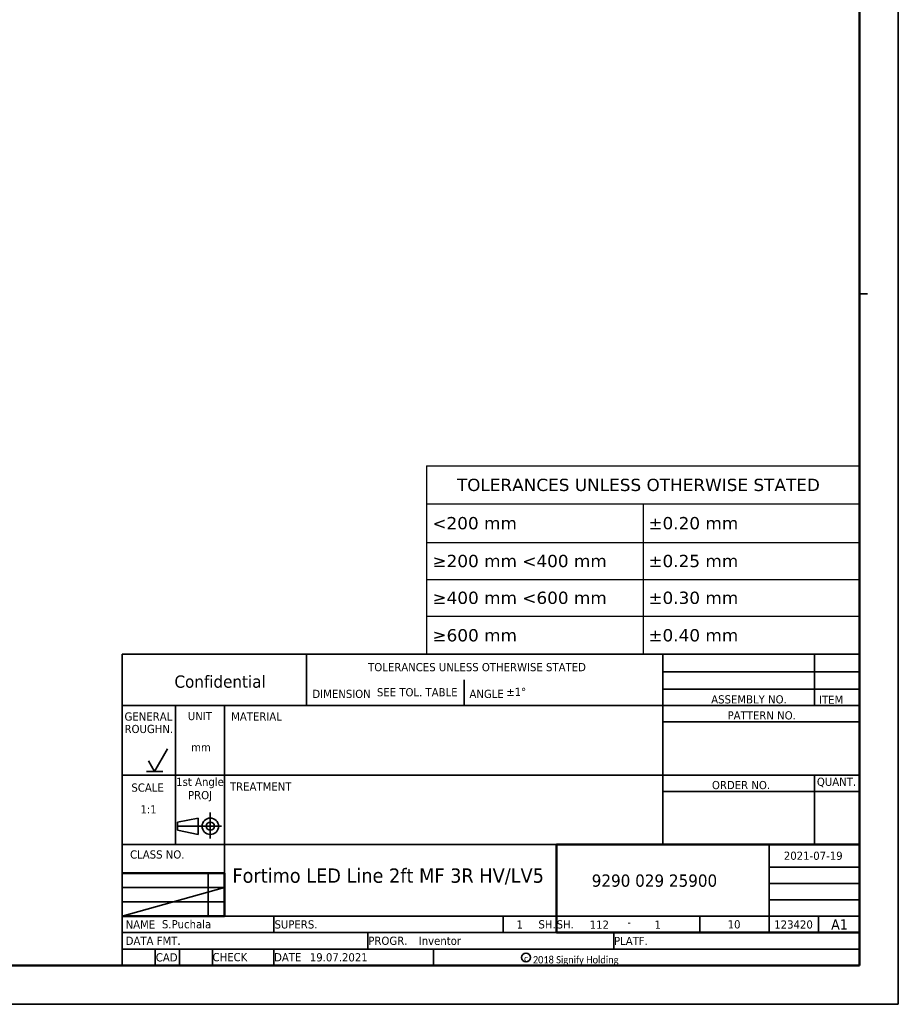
# Model space of a CAD drawing. Header units: millimetres. Extents: x 0 to 841, y 0 to 590.
# Tile 22 of 26: x 626 to 841, y 0 to 241. Entities that reach past the tile are written whole.
import ezdxf
from ezdxf.enums import TextEntityAlignment as Align

# ---------------------------------------------------------------- set-up
doc = ezdxf.new("R2010")
doc.units = ezdxf.units.MM
doc.layers.get('0').update_dxf_attribs({"lineweight": 25})
doc.layers.add('Sketch Geometry(ISO)', color=7, linetype='Continuous', lineweight=50)
doc.layers.add('Symbols(ISO)', color=7, linetype='Continuous', lineweight=25)
doc.styles.add('LG.Philips.Title', font='verdana.ttf', dxfattribs={"width": 0.9})
doc.styles.add('Philips-tekst', font='verdana.ttf')
doc.styles.add('Text Style43', font='verdana.ttf', dxfattribs={"width": 0.9})
doc.styles.add('Text Style45', font='verdana.ttf', dxfattribs={"width": 0.9})
doc.styles.add('Text Style46', font='verdana.ttf', dxfattribs={"width": 0.9})
doc.styles.add('Text Style49', font='verdana.ttf', dxfattribs={"width": 0.9})
doc.styles.add('Text Style50', font='verdana.ttf', dxfattribs={"width": 0.9})

# ---------------------------------------------------------------- blocks, each defined once
blk = doc.blocks.new('Title Blocks Philips Lighting Electronics')
at = {"layer": 'Sketch Geometry(ISO)', "color": 7, "linetype": 'Continuous', "lineweight": 35}
for p, q in [((20, 86), (200, 86)), ((20, 86), (20, 10)), ((65, 73.5), (65, 86)), ((152, 73.5), (152, 86)), ((189, 86), (189, 73.5)), ((103.5, 79.75), (103.5, 73.5)), ((152, 81.75), (200, 81.75)), ((152, 77.5), (200, 77.5)), ((20, 73.5), (200, 73.5)), ((33, 39.5), (33, 73.5)), ((45, 73.5), (45, 32.51)), ((152, 73.5), (152, 39.5)), ((152, 69.5), (200, 69.5)), ((27.9, 57.4), (31.08, 62.9)), ((26.4, 60), (27.9, 57.4)), ((20, 56.5), (200, 56.5)), ((29.9, 57.4), (25.9, 57.4)), ((189, 56.5), (189, 39.5)), ((152, 52.5), (200, 52.5)), ((33.5, 45), (38.5, 46)), ((38.5, 46), (38.5, 42)), ((41.5, 40.97), (41.5, 47.37)), ((33.5, 43), (33.5, 45)), ((33.54, 44), (44.22, 44)), ((38.5, 42), (33.5, 43)), ((20, 39.5), (126, 39.5)), ((178, 18), (178, 39.5)), ((178, 34), (200, 34)), ((41, 22), (41, 32.51)), ((45, 29), (20, 29)), ((20, 22), (45, 29)), ((178, 30), (200, 30)), ((20, 25.5), (45, 25.5)), ((178, 26), (200, 26)), ((45, 22), (200, 22)), ((57, 18), (57, 22)), ((113, 18), (113, 22)), ((161, 22), (161, 18)), ((190, 18), (190, 22)), ((20, 18), (126, 18)), ((80, 14), (80, 18)), ((140, 14), (140, 18)), ((20, 14), (200, 14)), ((28, 10), (28, 14)), ((34, 14), (34, 10)), ((42, 10), (42, 14)), ((57, 10), (57, 14)), ((96, 14), (96, 10)), ((20, 10), (200, 10))]:
    blk.add_line(p, q, dxfattribs=at)
at = {"layer": 'Sketch Geometry(ISO)', "color": 1, "linetype": 'Continuous', "lineweight": 50, "true_color": 0xff0000}
for p, q in [((126, 39.5), (200, 39.5)), ((126, 39.5), (126, 18)), ((45, 32.51), (20, 32.51)), ((45, 32.51), (45, 22)), ((45, 22), (20, 22)), ((126, 18), (200, 18))]:
    blk.add_line(p, q, dxfattribs=at)
at = {"layer": 'Sketch Geometry(ISO)', "color": 7, "linetype": 'Continuous', "lineweight": 35}
for centre, radius in [((41.5, 44), 2), ((41.5, 44), 1), ((118.59, 11.93), 1.08)]:
    blk.add_circle(centre, radius, dxfattribs=at)
at = {"layer": 'Symbols(ISO)', "color": 7, "attachment_point": 7, "style": 'LG.Philips.Title'}
for s, insert, char_height in [('\\fVerdana|b0|i0;\\H2.0000;TOLERANCES UNLESS OTHERWISE STATED', (80.03, 81.82), 2), ('\\fVerdana|b0|i0;\\H3.0000;Confidential', (32.74, 77.77), 3), ('\\fVerdana|b0|i0;\\H2.0000;DIMENSION', (66.42, 75.29), 2), ('\\fVerdana|b0|i0;\\H2.0000;ANGLE', (104.78, 75.29), 2), ('\\fVerdana|b0|i0;\\H2.0000;ASSEMBLY NO.', (163.81, 73.95), 2), ('\\fVerdana|b0|i0;\\H2.0000;PATTERN NO.', (167.8, 70.04), 2), ('\\fVerdana|b0|i0;\\H2.0000;ITEM', (190.13, 73.91), 2), ('\\fVerdana|b0|i0;\\H2.0000;GENERAL', (20.55, 69.76), 2), ('\\fVerdana|b0|i0;\\H2.0000;UNIT', (36.01, 69.87), 2), ('\\fVerdana|b0|i0;\\H2.0000;MATERIAL', (46.58, 69.81), 2), ('\\fVerdana|b0|i0;\\H2.0000;ROUGHN.', (20.55, 66.72), 2), ('\\fVerdana|b0|i0;\\H2.0000;mm', (36.81, 62.27), 2), ('\\fVerdana|b0|i0;\\H2.0000;ORDER NO.', (163.99, 53.02), 2), ('\\fVerdana|b0|i0;\\H2.0000;QUANT.', (189.62, 53.51), 2), ('\\fVerdana|b0|i0;\\H2.0000;SCALE', (22.23, 52.4), 2), ('\\fVerdana|b0|i0;\\H2.0000;TREATMENT', (46.29, 52.69), 2), ('\\fVerdana|b0|i0;\\H2.0000;CLASS NO.', (21.91, 36.06), 2), ('\\fVerdana|b0|i0;\\H1.4400;c', (118.11, 10.95), 1.44)]:
    blk.add_mtext(s, dxfattribs=dict(at, insert=insert, char_height=char_height))
at = {"layer": 'Symbols(ISO)', "color": 7, "char_height": 2, "style": 'LG.Philips.Title'}
for s, insert, width, attachment_point in [('\\fVerdana|b0|i0;\\H2.0000;1st Angle', (38.98, 54.56), 11.6539, 5), ('\\fVerdana|b0|i0;\\H2.0000;PROJ', (39, 51.33), 11.7551, 5), ('\\fVerdana|b0|i0;\\H2.0000; NAME', (20.03, 20.01), 9.4041, 4), ('\\fVerdana|b0|i0;\\H2.0000;SUPERS.', (57.17, 20), 12.7484, 4), ('\\fVerdana|b0|i0;\\H2.0000;SH.', (125.83, 20.02), 12.7097, 6), ('\\fVerdana|b0|i0;\\H2.0000;SH.', (126.07, 20.01), 7.1247, 4), ('\\fVerdana|b0|i0;\\H2.0000;-', (143.78, 20.57), 5.9191, 5), ('\\fVerdana|b0|i0;\\H2.0000; DATA FMT.', (20.05, 16.02), 15.4136, 4), ('\\fVerdana|b0|i0;\\H2.0000;PROGR.', (80.08, 16), 13.2731, 4), ('\\fVerdana|b0|i0;\\H2.0000;PLATF.', (140.08, 15.98), 11.5583, 4), ('\\fVerdana|b0|i0;\\H2.0000;CAD', (28.19, 11.95), 5.6052, 4), ('\\fVerdana|b0|i0;\\H2.0000;CHECK', (42.04, 12.01), 8.591, 4), ('\\fVerdana|b0|i0;\\H2.0000;DATE', (57.08, 12), 8.7919, 4)]:
    blk.add_mtext(s, dxfattribs=dict(at, insert=insert, width=width, attachment_point=attachment_point))
at = {"layer": 'Symbols(ISO)', "color": 7, "insert": (120.27, 10), "char_height": 1.8, "attachment_point": 7, "line_spacing_factor": 3.333333, "style": 'LG.Philips.Title'}
blk.add_mtext('\\fCalibri|b0|i0;\\H1.8000;2018 Signify Holding', dxfattribs=at)
at = {"layer": 'Symbols(ISO)', "color": 7, "style": 'Text Style43', "width": 0.9}
for tag, p in [('<F3_ASSEMBLY_REFERENCE_ITEM_2>', (170.5, 83.89)), ('<F3_ASSEMBLY_REFERENCE_CODE_2>', (194.41, 83.85)), ('<F3_ASSEMBLY_REFERENCE_ITEM_1>', (170.47, 79.68)), ('<F3_ASSEMBLY_REFERENCE_CODE_1>', (194.42, 79.62)), ('<F3_ROUGHNESS>', (26.51, 64.47)), ('<F3_PATTERN_NO>', (175.63, 63.29)), ('<F3_REVISION_DATE_2>', (188.97, 31.99)), ('<F3_REVISION_DATE_3>', (188.97, 27.67)), ('<F3_REVISION_DATE_4>', (188.83, 23.89)), ('<F3_CAD_INDICATION>', (24.05, 11.94))]:
    blk.add_attdef(tag, text='', height=2, dxfattribs=at).set_placement(p, align=Align.MIDDLE_CENTER)
at = {"layer": 'Symbols(ISO)', "color": 7, "width": 0.9}
for tag, p, height, style in [('<F3_LINEAR_TOLERANCE_UP>_001', (82.18, 75.73), 2, 'Text Style43'), ('<F3_ANGLE_TOLERANCE_UP>_001', (113.75, 75.81), 2, 'Text Style43'), ('<F3_SCALE>_001', (24.44, 47.11), 2, 'Text Style43'), ('<F3_REVISION_DATE_1>_001', (181.55, 35.79), 2, 'Text Style43'), ('DESCRIPTION_001', (46.9, 30.19), 3.5, 'Text Style50'), ('STOCK_NUMBER_001', (134.64, 29.22), 3, 'Text Style45'), ('DESIGNER_001', (29.68, 19.07), 2, 'Text Style43'), ('Number_of_sheets_001', (116.29, 18.98), 2, 'Text Style43'), ('<F3_TITLE_BLOCK_TYPE>_001', (134.13, 18.95), 2, 'Text Style43'), ('Sheet_number_001', (149.99, 18.95), 2, 'Text Style43'), ('<F3_LANGUAGE_NO>_001', (167.83, 19.03), 2, 'Text Style43'), ('<COST_CENTER>_001', (179.21, 19), 2, 'Text Style43'), ('Sheet_Size_001', (193.1, 18.75), 2.5, 'Text Style46'), ('<F3_PROGRAM>_001', (92.39, 15.01), 2, 'Text Style43'), ('CREATION_DATE_001', (65.8, 10.98), 2, 'Text Style43')]:
    blk.add_attdef(tag, p, '', height=height, dxfattribs=dict(at, style=style))
for tag, height, style, p in [('<F3_MATERIAL_DESCRIPTION_LINE_1>', 2, 'Text Style43', (50.92, 68.19)), ('<F3_MATERIAL_DESCRIPTION_LINE_2>', 2, 'Text Style43', (50.98, 64.52)), ('<F3_TREATMENT_DESCRIPTION_LINE_1>', 2, 'Text Style43', (51.18, 50.77)), ('<F3_TREATMENT_DESCRIPTION_LINE_2>', 2, 'Text Style43', (51.24, 46.96)), ('<F3_PRODUCT_DESCRIPTION_LINE_2>', 3.51, 'Text Style49', (47.47, 27.85))]:
    blk.add_attdef(tag, text='', height=height, dxfattribs=dict(at, style=style)).set_placement(p, align=Align.TOP_LEFT)
at = {"layer": 'Symbols(ISO)', "color": 7, "style": 'Text Style43', "width": 0.9}
for tag, p in [('<F3_SUPERSEEDS>', (71.01, 20.01)), ('<F3_DATA_FORMAT>', (35.88, 15.98)), ('<F3_PLATFORM>', (150.91, 15.97)), ('<F3_CHECK_NAME>', (51.65, 12))]:
    blk.add_attdef(tag, text='', height=2, dxfattribs=at).set_placement(p, align=Align.MIDDLE_LEFT)
blk = doc.blocks.new('Table1')
at = {"layer": 'Symbols(ISO)'}
for p, q in [((725.33, 132), (831, 132)), ((725.33, 132), (725.33, 122.77)), ((831, 132), (831, 122.77)), ((725.33, 122.77), (831, 122.77)), ((725.33, 122.77), (725.33, 113.29)), ((778.17, 122.77), (778.17, 113.29)), ((831, 122.77), (831, 113.29)), ((725.33, 113.29), (831, 113.29)), ((725.33, 113.29), (725.33, 86)), ((778.17, 113.29), (778.17, 86)), ((831, 113.29), (831, 86)), ((725.33, 104.3), (831, 104.3)), ((725.33, 95.31), (831, 95.31)), ((725.33, 86), (831, 86))]:
    blk.add_line(p, q, dxfattribs=at)
at = {"layer": 'Symbols(ISO)', "color": 7, "char_height": 3, "attachment_point": 7, "style": 'Philips-tekst'}
for s, insert in [('TOLERANCES UNLESS OTHERWISE STATED', (732.71, 125.82)), ('<200 mm', (726.73, 116.47)), ('±0.20 mm', (779.48, 116.47)), ('≥200 mm <400 mm', (726.75, 107.23)), ('±0.25 mm', (779.48, 107.23)), ('≥400 mm <600 mm', (726.75, 98.24)), ('±0.30 mm', (779.48, 98.24)), ('≥600 mm', (726.75, 89.09)), ('±0.40 mm', (779.48, 89.09))]:
    blk.add_mtext(s, dxfattribs=dict(at, insert=insert))
blk = doc.blocks.new('Borders A1')
at = {"layer": 'Sketch Geometry(ISO)', "color": 7, "linetype": 'Continuous', "lineweight": 35}
for p, q in [((840.5, 0.5), (840.5, 590.03)), ((833, 174), (831, 174)), ((0.5, 0.5), (840.5, 0.5))]:
    blk.add_line(p, q, dxfattribs=at)
at = {"layer": 'Sketch Geometry(ISO)', "color": 1, "linetype": 'Continuous', "lineweight": 50, "true_color": 0xff0000}
for p, q in [((831, 10), (831, 584)), ((20, 10), (831, 10))]:
    blk.add_line(p, q, dxfattribs=at)

msp = doc.modelspace()

# ---------------------------------------------------------------- block references
for name in ['Borders A1', 'Table1']:
    msp.add_blockref(name, (0, 0))
msp.add_blockref('Title Blocks Philips Lighting Electronics', (631, 0)).add_auto_attribs({'STOCK_NUMBER_001': '9290 029 25900', 'DESIGNER_001': 'S.Puchala', 'CREATION_DATE_001': '19.07.2021', 'Sheet_Size_001': 'A1', 'Sheet_number_001': '1', 'Number_of_sheets_001': '1', 'DESCRIPTION_001': 'Fortimo LED Line 2ft MF 3R HV/LV5', '<F3_TITLE_BLOCK_TYPE>_001': '112', '<F3_REVISION_DATE_1>_001': '2021-07-19', '<F3_SCALE>_001': '1:1', '<F3_LINEAR_TOLERANCE_UP>_001': 'SEE TOL. TABLE', '<F3_ANGLE_TOLERANCE_UP>_001': '±1°', '<F3_LANGUAGE_NO>_001': '10', '<COST_CENTER>_001': '123420', '<F3_PROGRAM>_001': 'Inventor'})

doc.saveas('drawing.dxf')
